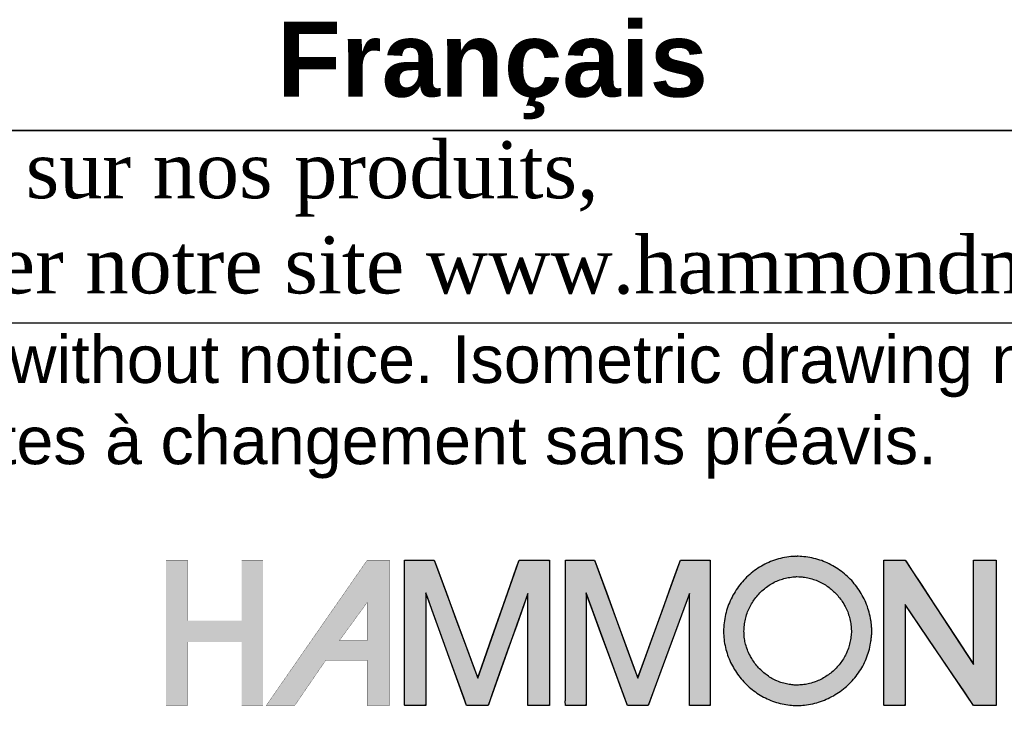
# Model space of a CAD drawing. Header units: inches. Extents: x 0 to 100, y 0 to 75.
# Tile 6 of 13: x 86 to 94, y 6 to 12. Entities that reach past the tile are written whole.
import ezdxf
from ezdxf import colors
from ezdxf.entities.mleader import LeaderData, LeaderLine
from ezdxf.math import Vec2, Vec3

# ---------------------------------------------------------------- set-up
doc = ezdxf.new("R2010")
doc.units = ezdxf.units.IN
doc.header["$MEASUREMENT"] = 0
doc.layers.add('Default', color=7, linetype='Continuous')

# ---------------------------------------------------------------- blocks, each defined once
blk = doc.blocks.new('_DOT')
at = {"color": 0}
blk.add_line((0, 0), (-1, 0), dxfattribs=at)
at = {"color": 0, "const_width": 0.333}
blk.add_lwpolyline([(-0.1665, 0, 1), (0.1665, 0, 1)], format="xyb", close=True, dxfattribs=at)
blk = doc.blocks.new('Block1')
at = {"layer": 'Default', "linetype": 'Continuous'}
h = blk.add_hatch(color=7, dxfattribs=at)
edge = h.paths.add_edge_path()
edge.add_spline(control_points=[(2.1778, 1.2201), (2.1771, 1.22), (2.1759, 1.22), (2.1733, 1.2198), (2.1719, 1.2197), (2.1665, 1.2191), (2.1625, 1.2185), (2.1543, 1.2168), (2.1505, 1.2157), (2.1426, 1.2131), (2.139, 1.2116), (2.1316, 1.2081), (2.1281, 1.2062), (2.1212, 1.2019), (2.1179, 1.1996), (2.1115, 1.1946), (2.1085, 1.192), (2.1027, 1.1863), (2.1, 1.1834), (2.0948, 1.1772), (2.0924, 1.1739), (2.088, 1.1672), (2.0859, 1.1637), (2.0822, 1.1565), (2.0805, 1.1528), (2.0776, 1.1451), (2.0763, 1.1413), (2.0742, 1.1333), (2.0734, 1.1294), (2.0722, 1.1211), (2.0719, 1.117), (2.0716, 1.1086), (2.0718, 1.1046), (2.0724, 1.0965), (2.073, 1.0927), (2.0746, 1.0849), (2.0755, 1.0812), (2.0779, 1.0738), (2.0792, 1.0702), (2.0823, 1.0631), (2.0841, 1.0597), (2.0879, 1.053), (2.0899, 1.0498), (2.0944, 1.0435), (2.0968, 1.0405), (2.1018, 1.0348), (2.1045, 1.032), (2.1101, 1.0268), (2.113, 1.0244), (2.1192, 1.0198), (2.1223, 1.0177), (2.1289, 1.0137), (2.1322, 1.012), (2.1393, 1.0087), (2.1428, 1.0073), (2.1502, 1.0048), (2.1538, 1.0038), (2.1616, 1.0021), (2.1653, 1.0015), (2.1708, 1.0009), (2.1723, 1.0008), (2.1754, 1.0006), (2.1771, 1.0005), (2.1831, 1.0006), (2.1845, 1.0006), (2.1874, 1.0009), (2.189, 1.001), (2.1948, 1.0017), (2.1987, 1.0023), (2.2067, 1.0041), (2.2105, 1.0051), (2.2181, 1.0077), (2.2218, 1.0092), (2.229, 1.0126), (2.2325, 1.0144), (2.2393, 1.0185), (2.2425, 1.0207), (2.2488, 1.0255), (2.2518, 1.028), (2.2576, 1.0334), (2.2603, 1.0362), (2.2654, 1.0422), (2.2678, 1.0452), (2.2723, 1.0518), (2.2744, 1.0551), (2.2782, 1.0621), (2.2799, 1.0656), (2.2829, 1.073), (2.2842, 1.0767), (2.2864, 1.0845), (2.2873, 1.0884), (2.2883, 1.0945), (2.2886, 1.0964), (2.289, 1.1001), (2.2892, 1.1019), (2.2895, 1.1048), (2.2895, 1.1058), (2.2896, 1.1077), (2.2896, 1.1086), (2.2896, 1.1112), (2.2896, 1.1118), (2.2896, 1.1131), (2.2895, 1.1139), (2.2893, 1.1165), (2.2892, 1.1182), (2.2888, 1.1218), (2.2886, 1.1237), (2.2876, 1.1299), (2.2868, 1.1337), (2.2847, 1.1416), (2.2835, 1.1453), (2.2806, 1.1528), (2.2789, 1.1564), (2.2752, 1.1635), (2.2732, 1.1669), (2.2688, 1.1735), (2.2665, 1.1767), (2.2614, 1.1828), (2.2588, 1.1857), (2.2531, 1.1912), (2.2501, 1.1938), (2.2439, 1.1988), (2.2407, 1.201), (2.234, 1.2053), (2.2305, 1.2072), (2.2233, 1.2107), (2.2197, 1.2123), (2.2121, 1.215), (2.2084, 1.2161), (2.2004, 1.218), (2.1965, 1.2187), (2.1887, 1.2196), (2.1851, 1.2198), (2.1809, 1.2201), (2.1804, 1.2201), (2.18, 1.2201)], knot_values=[0, 0, 0, 0, 0.006253, 0.006253, 0.012505, 0.012505, 0.030829, 0.030829, 0.048882, 0.048882, 0.066764, 0.066764, 0.084548, 0.084548, 0.102286, 0.102286, 0.120012, 0.120012, 0.137747, 0.137747, 0.15551, 0.15551, 0.173315, 0.173315, 0.191184, 0.191184, 0.20915, 0.20915, 0.227262, 0.227262, 0.245593, 0.245593, 0.263702, 0.263702, 0.281026, 0.281026, 0.298163, 0.298163, 0.315172, 0.315172, 0.332097, 0.332097, 0.348969, 0.348969, 0.365805, 0.365805, 0.382621, 0.382621, 0.39943, 0.39943, 0.41625, 0.41625, 0.433104, 0.433104, 0.450033, 0.450033, 0.467091, 0.467091, 0.484355, 0.484355, 0.491212, 0.491212, 0.49807, 0.49807, 0.505746, 0.505746, 0.513421, 0.513421, 0.531337, 0.531337, 0.549023, 0.549023, 0.566548, 0.566548, 0.583962, 0.583962, 0.601305, 0.601305, 0.618607, 0.618607, 0.635893, 0.635893, 0.65319, 0.65319, 0.67053, 0.67053, 0.687954, 0.687954, 0.705517, 0.705517, 0.72329, 0.72329, 0.732328, 0.732328, 0.741367, 0.741367, 0.744906, 0.744906, 0.748446, 0.748446, 0.750825, 0.750825, 0.753204, 0.753204, 0.762224, 0.762224, 0.771244, 0.771244, 0.789037, 0.789037, 0.806664, 0.806664, 0.824184, 0.824184, 0.841639, 0.841639, 0.859056, 0.859056, 0.876456, 0.876456, 0.893855, 0.893855, 0.91127, 0.91127, 0.928728, 0.928728, 0.946265, 0.946265, 0.963936, 0.963936, 0.981815, 0.981815, 0.998218, 0.998218, 1, 1, 1, 1], degree=3, periodic=0)
edge.add_line((2.18, 1.2201), (2.1778, 1.2201))
edge = h.paths.add_edge_path()
edge.add_spline(control_points=[(2.1787, 1.1901), (2.1777, 1.19), (2.175, 1.1899), (2.171, 1.1894), (2.1669, 1.1888), (2.1623, 1.1879), (2.1584, 1.1868), (2.154, 1.1853), (2.1502, 1.1838), (2.146, 1.1818), (2.1424, 1.1798), (2.1384, 1.1773), (2.1351, 1.175), (2.1313, 1.172), (2.1283, 1.1694), (2.1248, 1.166), (2.1221, 1.163), (2.1189, 1.1593), (2.1165, 1.156), (2.1138, 1.152), (2.1118, 1.1485), (2.1096, 1.1442), (2.1079, 1.1404), (2.1061, 1.1359), (2.1049, 1.132), (2.1036, 1.1274), (2.1028, 1.1233), (2.1021, 1.1185), (2.1018, 1.1144), (2.1016, 1.1096), (2.1018, 1.1055), (2.1021, 1.1008), (2.1027, 1.0969), (2.1036, 1.0925), (2.1046, 1.0887), (2.106, 1.0844), (2.1073, 1.0808), (2.1091, 1.0766), (2.1109, 1.0731), (2.1131, 1.0692), (2.1152, 1.0659), (2.1179, 1.0622), (2.1203, 1.0592), (2.1233, 1.0557), (2.126, 1.053), (2.1294, 1.0499), (2.1323, 1.0474), (2.1359, 1.0447), (2.1391, 1.0426), (2.143, 1.0402), (2.1464, 1.0384), (2.1504, 1.0366), (2.154, 1.0351), (2.1582, 1.0337), (2.1619, 1.0327), (2.1662, 1.0318), (2.1701, 1.0312), (2.174, 1.0307), (2.177, 1.0306), (2.1801, 1.0304), (2.182, 1.0306), (2.1855, 1.0308), (2.1899, 1.0313), (2.1939, 1.0319), (2.1985, 1.033), (2.2024, 1.034), (2.2069, 1.0356), (2.2106, 1.037), (2.2149, 1.039), (2.2184, 1.0409), (2.2224, 1.0433), (2.2257, 1.0456), (2.2295, 1.0484), (2.2325, 1.0509), (2.2359, 1.0542), (2.2386, 1.057), (2.2417, 1.0606), (2.2441, 1.0637), (2.2468, 1.0675), (2.2489, 1.0709), (2.2511, 1.0749), (2.2528, 1.0785), (2.2545, 1.0828), (2.2559, 1.0866), (2.2571, 1.0911), (2.258, 1.095), (2.2588, 1.0997), (2.2592, 1.1038), (2.2595, 1.1071), (2.2596, 1.1086), (2.2596, 1.1102), (2.2596, 1.1109), (2.2596, 1.1119), (2.2593, 1.1149), (2.259, 1.119), (2.2583, 1.1237), (2.2574, 1.1276), (2.2562, 1.1322), (2.255, 1.136), (2.2533, 1.1404), (2.2516, 1.144), (2.2494, 1.1482), (2.2474, 1.1516), (2.2448, 1.1556), (2.2424, 1.1588), (2.2393, 1.1625), (2.2367, 1.1654), (2.2333, 1.1687), (2.2303, 1.1713), (2.2266, 1.1743), (2.2233, 1.1766), (2.2193, 1.1791), (2.2159, 1.181), (2.2117, 1.1831), (2.208, 1.1847), (2.2036, 1.1862), (2.1997, 1.1874), (2.1952, 1.1884), (2.1912, 1.1892), (2.1868, 1.1897), (2.1832, 1.1899), (2.1796, 1.1901), (2.1791, 1.1901), (2.1788, 1.1901), (2.1787, 1.1901)], knot_values=[0, 0, 0, 0, 0.012505, 0.012505, 0.030829, 0.030829, 0.048882, 0.048882, 0.066764, 0.066764, 0.084548, 0.084548, 0.102286, 0.102286, 0.120012, 0.120012, 0.137747, 0.137747, 0.15551, 0.15551, 0.173315, 0.173315, 0.191184, 0.191184, 0.20915, 0.20915, 0.227262, 0.227262, 0.245593, 0.245593, 0.263702, 0.263702, 0.281026, 0.281026, 0.298163, 0.298163, 0.315172, 0.315172, 0.332097, 0.332097, 0.348969, 0.348969, 0.365805, 0.365805, 0.382621, 0.382621, 0.39943, 0.39943, 0.41625, 0.41625, 0.433104, 0.433104, 0.450033, 0.450033, 0.467091, 0.467091, 0.484355, 0.484355, 0.49807, 0.49807, 0.49807, 0.513421, 0.513421, 0.531337, 0.531337, 0.549023, 0.549023, 0.566548, 0.566548, 0.583962, 0.583962, 0.601305, 0.601305, 0.618607, 0.618607, 0.635893, 0.635893, 0.65319, 0.65319, 0.67053, 0.67053, 0.687954, 0.687954, 0.705517, 0.705517, 0.72329, 0.72329, 0.741367, 0.741367, 0.748446, 0.748446, 0.748446, 0.753204, 0.753204, 0.771244, 0.771244, 0.789037, 0.789037, 0.806664, 0.806664, 0.824184, 0.824184, 0.841639, 0.841639, 0.859056, 0.859056, 0.876456, 0.876456, 0.893855, 0.893855, 0.91127, 0.91127, 0.928728, 0.928728, 0.946265, 0.946265, 0.963936, 0.963936, 0.981815, 0.981815, 0.998218, 0.998218, 0.998218, 1, 1, 1, 1], degree=3, periodic=0)
for points in [[(1.3629, 1.2145), (1.3629, 1.1253), (1.2832, 1.1253), (1.2832, 1.2145), (1.2517, 1.2145), (1.2517, 1.0005), (1.2832, 1.0005), (1.2832, 1.0939), (1.3629, 1.0939), (1.3629, 1.0939), (1.3629, 1.0005), (1.3943, 1.0005), (1.3943, 1.2145)], [(1.6025, 1.2145), (1.6025, 1.1948), (1.6025, 1.175), (1.6025, 1.1553), (1.6025, 1.1356), (1.6025, 1.1159), (1.6025, 1.0962), (1.6025, 1.0794), (1.6025, 1.0686), (1.6025, 1.0579), (1.6025, 1.0471), (1.6025, 1.0363), (1.6025, 1.0255), (1.6025, 1.0147), (1.6025, 1.0106), (1.6025, 1.0091), (1.6024, 1.007), (1.6024, 1.0047), (1.6024, 1.0026), (1.6026, 1.0011), (1.6029, 1.0005), (1.6075, 1.0005), (1.6122, 1.0005), (1.6169, 1.0005), (1.6215, 1.0005), (1.6262, 1.0005), (1.6309, 1.0005), (1.634, 1.0017), (1.634, 1.0178), (1.634, 1.0472), (1.634, 1.0834), (1.634, 1.1196), (1.634, 1.149), (1.634, 1.165), (1.6357, 1.1616), (1.6433, 1.1403), (1.655, 1.1079), (1.6683, 1.071), (1.6808, 1.0363), (1.6901, 1.0106), (1.6937, 1.0005), (1.6957, 1.0005), (1.7005, 1.0005), (1.7071, 1.0005), (1.7141, 1.0005), (1.7203, 1.0005), (1.7243, 1.0005), (1.7257, 1.0017), (1.7313, 1.0177), (1.7418, 1.0469), (1.7546, 1.0829), (1.7674, 1.1188), (1.7779, 1.1481), (1.7835, 1.164), (1.784, 1.1606), (1.784, 1.1395), (1.784, 1.1072), (1.784, 1.0706), (1.784, 1.0361), (1.784, 1.0105), (1.784, 1.0005), (1.7859, 1.0005), (1.7908, 1.0005), (1.7974, 1.0005), (1.8044, 1.0005), (1.8105, 1.0005), (1.8146, 1.0005), (1.8154, 1.0021), (1.8154, 1.0228), (1.8154, 1.0608), (1.8154, 1.1075), (1.8154, 1.1542), (1.8154, 1.1922), (1.8154, 1.2129), (1.8142, 1.2145), (1.8085, 1.2145), (1.7997, 1.2145), (1.7898, 1.2145), (1.7805, 1.2145), (1.7735, 1.2145), (1.7708, 1.2145), (1.7671, 1.2039), (1.7577, 1.177), (1.745, 1.1407), (1.7314, 1.102), (1.7195, 1.068), (1.7117, 1.0458), (1.7096, 1.0422), (1.7034, 1.0589), (1.692, 1.0898), (1.678, 1.1277), (1.6641, 1.1656), (1.6527, 1.1964), (1.6465, 1.2132), (1.6448, 1.2145), (1.6392, 1.2145), (1.6307, 1.2145), (1.621, 1.2145), (1.6119, 1.2145), (1.6052, 1.2145)], [(1.839, 1.2145), (1.839, 1.1948), (1.839, 1.175), (1.839, 1.1553), (1.839, 1.1356), (1.839, 1.1159), (1.839, 1.0962), (1.839, 1.0794), (1.839, 1.0686), (1.839, 1.0579), (1.839, 1.0471), (1.839, 1.0363), (1.839, 1.0255), (1.839, 1.0147), (1.839, 1.0106), (1.839, 1.009), (1.8389, 1.007), (1.8389, 1.0047), (1.839, 1.0026), (1.8391, 1.0011), (1.8394, 1.0005), (1.8439, 1.0005), (1.8484, 1.0005), (1.8529, 1.0005), (1.8574, 1.0005), (1.8619, 1.0005), (1.8664, 1.0005), (1.8694, 1.0017), (1.8694, 1.0178), (1.8694, 1.0472), (1.8694, 1.0834), (1.8694, 1.1196), (1.8694, 1.149), (1.8694, 1.165), (1.8711, 1.1616), (1.8789, 1.1403), (1.8908, 1.1079), (1.9044, 1.071), (1.9171, 1.0363), (1.9266, 1.0106), (1.9303, 1.0005), (1.9321, 1.0005), (1.9368, 1.0005), (1.9432, 1.0005), (1.95, 1.0005), (1.9559, 1.0005), (1.9598, 1.0005), (1.9611, 1.0017), (1.967, 1.0177), (1.9778, 1.0469), (1.9911, 1.0829), (2.0044, 1.1188), (2.0152, 1.1481), (2.0211, 1.164), (2.0215, 1.1606), (2.0215, 1.1395), (2.0215, 1.1072), (2.0215, 1.0706), (2.0215, 1.0361), (2.0215, 1.0105), (2.0215, 1.0005), (2.0234, 1.0005), (2.0281, 1.0005), (2.0345, 1.0005), (2.0412, 1.0005), (2.0472, 1.0005), (2.0511, 1.0005), (2.0519, 1.0021), (2.0519, 1.0228), (2.0519, 1.0608), (2.0519, 1.1075), (2.0519, 1.1542), (2.0519, 1.1922), (2.0519, 1.2129), (2.0507, 1.2145), (2.0451, 1.2145), (2.0366, 1.2145), (2.0269, 1.2145), (2.0178, 1.2145), (2.011, 1.2145), (2.0084, 1.2145), (2.0046, 1.2039), (1.9948, 1.177), (1.9816, 1.1407), (1.9676, 1.102), (1.9553, 1.068), (1.9472, 1.0458), (1.945, 1.0422), (1.9389, 1.0589), (1.9276, 1.0898), (1.9137, 1.1277), (1.8999, 1.1656), (1.8886, 1.1964), (1.8825, 1.2132), (1.8808, 1.2145), (1.8753, 1.2145), (1.8669, 1.2145), (1.8573, 1.2145), (1.8483, 1.2145), (1.8416, 1.2145)], [(2.3073, 1.2145), (2.3073, 1.1987), (2.3073, 1.1829), (2.3073, 1.1672), (2.3073, 1.1514), (2.3073, 1.1356), (2.3073, 1.1198), (2.3073, 1.1041), (2.3073, 1.0883), (2.3073, 1.0773), (2.3073, 1.0686), (2.3073, 1.06), (2.3073, 1.0514), (2.3073, 1.0428), (2.3073, 1.0341), (2.3073, 1.0255), (2.3073, 1.0169), (2.3073, 1.011), (2.3073, 1.0101), (2.3072, 1.0087), (2.3072, 1.007), (2.3072, 1.0052), (2.3072, 1.0034), (2.3073, 1.0019), (2.3074, 1.0009), (2.3077, 1.0005), (2.3114, 1.0005), (2.3151, 1.0005), (2.3188, 1.0005), (2.3226, 1.0005), (2.3263, 1.0005), (2.33, 1.0005), (2.3338, 1.0005), (2.3375, 1.0005), (2.3388, 1.0032), (2.3388, 1.016), (2.3388, 1.0364), (2.3388, 1.0614), (2.3388, 1.088), (2.3388, 1.1131), (2.3388, 1.1335), (2.3388, 1.1462), (2.3392, 1.1482), (2.3457, 1.1388), (2.358, 1.1205), (2.3742, 1.0967), (2.3921, 1.0703), (2.4097, 1.0444), (2.4248, 1.0221), (2.4354, 1.0064), (2.4394, 1.0005), (2.4407, 1.0005), (2.4442, 1.0005), (2.4492, 1.0005), (2.455, 1.0005), (2.4609, 1.0005), (2.4662, 1.0005), (2.4702, 1.0005), (2.4723, 1.0005), (2.4725, 1.0044), (2.4725, 1.0228), (2.4725, 1.0522), (2.4725, 1.0883), (2.4725, 1.1267), (2.4725, 1.1628), (2.4725, 1.1922), (2.4725, 1.2106), (2.4723, 1.2145), (2.4702, 1.2145), (2.4662, 1.2145), (2.4609, 1.2145), (2.455, 1.2145), (2.4492, 1.2145), (2.4442, 1.2145), (2.4407, 1.2145), (2.4394, 1.2145), (2.4394, 1.2084), (2.4394, 1.1922), (2.4394, 1.1691), (2.4394, 1.1423), (2.4394, 1.1149), (2.4394, 1.0902), (2.4394, 1.0714), (2.4394, 1.0616), (2.4376, 1.0636), (2.4289, 1.0768), (2.4151, 1.098), (2.3981, 1.1239), (2.3801, 1.1514), (2.3631, 1.1774), (2.3492, 1.1985), (2.3406, 1.2117), (2.3386, 1.2145), (2.3366, 1.2145), (2.3327, 1.2145), (2.3277, 1.2145), (2.3221, 1.2145), (2.3166, 1.2145), (2.3119, 1.2145), (2.3085, 1.2145)]]:
    blk.add_hatch(color=7, dxfattribs=at).paths.add_polyline_path(points)
h = blk.add_hatch(color=7, dxfattribs=at)
h.paths.add_polyline_path([(1.5475, 1.2145), (1.5467, 1.2133), (1.399, 1.0005), (1.441, 1.0005), (1.4866, 1.0671), (1.5475, 1.0671), (1.5475, 1.0005), (1.5805, 1.0005), (1.5805, 1.2145)])
h.paths.add_polyline_path([(1.5475, 1.096), (1.5475, 1.1521), (1.5066, 1.096)])
at = {"layer": 'Default', "color": 7, "linetype": 'Continuous'}
blk.add_line((2.1778, 1.2201), (2.18, 1.2201), dxfattribs=at)
at = {"layer": 'Default', "color": 7, "linetype": 'Continuous', "const_width": 0.00035}
for points in [[(1.3629, 1.2145), (1.3629, 1.1253), (1.2832, 1.1253), (1.2832, 1.2145), (1.2517, 1.2145), (1.2517, 1.0005), (1.2832, 1.0005), (1.2832, 1.0939), (1.3629, 1.0939), (1.3629, 1.0939), (1.3629, 1.0005), (1.3943, 1.0005), (1.3943, 1.2145), (1.3629, 1.2145)], [(1.5475, 1.2145), (1.5467, 1.2133), (1.399, 1.0005), (1.441, 1.0005), (1.4866, 1.0671), (1.5475, 1.0671), (1.5475, 1.0005), (1.5805, 1.0005), (1.5805, 1.2145), (1.5475, 1.2145)], [(1.5475, 1.096), (1.5066, 1.096), (1.5475, 1.1521), (1.5475, 1.096)]]:
    blk.add_lwpolyline(points, close=True, dxfattribs=at)
at = {"layer": 'Default', "color": 7, "linetype": 'Continuous'}
for points in [[(1.6025, 1.2145), (1.6052, 1.2145), (1.6119, 1.2145), (1.621, 1.2145), (1.6307, 1.2145), (1.6392, 1.2145), (1.6448, 1.2145), (1.6465, 1.2132), (1.6527, 1.1964), (1.6641, 1.1656), (1.678, 1.1277), (1.692, 1.0898), (1.7034, 1.0589), (1.7096, 1.0422), (1.7117, 1.0458), (1.7195, 1.068), (1.7314, 1.102), (1.745, 1.1407), (1.7577, 1.177), (1.7671, 1.2039), (1.7708, 1.2145), (1.7735, 1.2145), (1.7805, 1.2145), (1.7898, 1.2145), (1.7997, 1.2145), (1.8085, 1.2145), (1.8142, 1.2145), (1.8154, 1.2129), (1.8154, 1.1922), (1.8154, 1.1542), (1.8154, 1.1075), (1.8154, 1.0608), (1.8154, 1.0228), (1.8154, 1.0021), (1.8146, 1.0005), (1.8105, 1.0005), (1.8044, 1.0005), (1.7974, 1.0005), (1.7908, 1.0005), (1.7859, 1.0005), (1.784, 1.0005), (1.784, 1.0105), (1.784, 1.0361), (1.784, 1.0706), (1.784, 1.1072), (1.784, 1.1395), (1.784, 1.1606), (1.7835, 1.164), (1.7779, 1.1481), (1.7674, 1.1188), (1.7546, 1.0829), (1.7418, 1.0469), (1.7313, 1.0177), (1.7257, 1.0017), (1.7243, 1.0005), (1.7203, 1.0005), (1.7141, 1.0005), (1.7071, 1.0005), (1.7005, 1.0005), (1.6957, 1.0005), (1.6937, 1.0005), (1.6901, 1.0106), (1.6808, 1.0363), (1.6683, 1.071), (1.655, 1.1079), (1.6433, 1.1403), (1.6357, 1.1616), (1.634, 1.165), (1.634, 1.149), (1.634, 1.1196), (1.634, 1.0834), (1.634, 1.0472), (1.634, 1.0178), (1.634, 1.0017), (1.6309, 1.0005), (1.6262, 1.0005), (1.6215, 1.0005), (1.6169, 1.0005), (1.6122, 1.0005), (1.6075, 1.0005), (1.6029, 1.0005), (1.6026, 1.0011), (1.6024, 1.0026), (1.6024, 1.0047), (1.6024, 1.007), (1.6025, 1.0091), (1.6025, 1.0106), (1.6025, 1.0147), (1.6025, 1.0255), (1.6025, 1.0363), (1.6025, 1.0471), (1.6025, 1.0579), (1.6025, 1.0686), (1.6025, 1.0794), (1.6025, 1.0962), (1.6025, 1.1159), (1.6025, 1.1356), (1.6025, 1.1553), (1.6025, 1.175), (1.6025, 1.1948), (1.6025, 1.2145)], [(1.839, 1.2145), (1.8416, 1.2145), (1.8483, 1.2145), (1.8573, 1.2145), (1.8669, 1.2145), (1.8753, 1.2145), (1.8808, 1.2145), (1.8825, 1.2132), (1.8886, 1.1964), (1.8999, 1.1656), (1.9137, 1.1277), (1.9276, 1.0898), (1.9389, 1.0589), (1.945, 1.0422), (1.9472, 1.0458), (1.9553, 1.068), (1.9676, 1.102), (1.9816, 1.1407), (1.9948, 1.177), (2.0046, 1.2039), (2.0084, 1.2145), (2.011, 1.2145), (2.0178, 1.2145), (2.0269, 1.2145), (2.0366, 1.2145), (2.0451, 1.2145), (2.0507, 1.2145), (2.0519, 1.2129), (2.0519, 1.1922), (2.0519, 1.1542), (2.0519, 1.1075), (2.0519, 1.0608), (2.0519, 1.0228), (2.0519, 1.0021), (2.0511, 1.0005), (2.0472, 1.0005), (2.0412, 1.0005), (2.0345, 1.0005), (2.0281, 1.0005), (2.0234, 1.0005), (2.0215, 1.0005), (2.0215, 1.0105), (2.0215, 1.0361), (2.0215, 1.0706), (2.0215, 1.1072), (2.0215, 1.1395), (2.0215, 1.1606), (2.0211, 1.164), (2.0152, 1.1481), (2.0044, 1.1188), (1.9911, 1.0829), (1.9778, 1.0469), (1.967, 1.0177), (1.9611, 1.0017), (1.9598, 1.0005), (1.9559, 1.0005), (1.95, 1.0005), (1.9432, 1.0005), (1.9368, 1.0005), (1.9321, 1.0005), (1.9303, 1.0005), (1.9266, 1.0106), (1.9171, 1.0363), (1.9044, 1.071), (1.8908, 1.1079), (1.8789, 1.1403), (1.8711, 1.1616), (1.8694, 1.165), (1.8694, 1.149), (1.8694, 1.1196), (1.8694, 1.0834), (1.8694, 1.0472), (1.8694, 1.0178), (1.8694, 1.0017), (1.8664, 1.0005), (1.8619, 1.0005), (1.8574, 1.0005), (1.8529, 1.0005), (1.8484, 1.0005), (1.8439, 1.0005), (1.8394, 1.0005), (1.8391, 1.0011), (1.839, 1.0026), (1.8389, 1.0047), (1.8389, 1.007), (1.839, 1.009), (1.839, 1.0106), (1.839, 1.0147), (1.839, 1.0255), (1.839, 1.0363), (1.839, 1.0471), (1.839, 1.0579), (1.839, 1.0686), (1.839, 1.0794), (1.839, 1.0962), (1.839, 1.1159), (1.839, 1.1356), (1.839, 1.1553), (1.839, 1.175), (1.839, 1.1948), (1.839, 1.2145)], [(2.3073, 1.2145), (2.3085, 1.2145), (2.3119, 1.2145), (2.3166, 1.2145), (2.3221, 1.2145), (2.3277, 1.2145), (2.3327, 1.2145), (2.3366, 1.2145), (2.3386, 1.2145), (2.3406, 1.2117), (2.3492, 1.1985), (2.3631, 1.1774), (2.3801, 1.1514), (2.3981, 1.1239), (2.4151, 1.098), (2.4289, 1.0768), (2.4376, 1.0636), (2.4394, 1.0616), (2.4394, 1.0714), (2.4394, 1.0902), (2.4394, 1.1149), (2.4394, 1.1423), (2.4394, 1.1691), (2.4394, 1.1922), (2.4394, 1.2084), (2.4394, 1.2145), (2.4407, 1.2145), (2.4442, 1.2145), (2.4492, 1.2145), (2.455, 1.2145), (2.4609, 1.2145), (2.4662, 1.2145), (2.4702, 1.2145), (2.4723, 1.2145), (2.4725, 1.2106), (2.4725, 1.1922), (2.4725, 1.1628), (2.4725, 1.1267), (2.4725, 1.0883), (2.4725, 1.0522), (2.4725, 1.0228), (2.4725, 1.0044), (2.4723, 1.0005), (2.4702, 1.0005), (2.4662, 1.0005), (2.4609, 1.0005), (2.455, 1.0005), (2.4492, 1.0005), (2.4442, 1.0005), (2.4407, 1.0005), (2.4394, 1.0005), (2.4354, 1.0064), (2.4248, 1.0221), (2.4097, 1.0444), (2.3921, 1.0703), (2.3742, 1.0967), (2.358, 1.1205), (2.3457, 1.1388), (2.3392, 1.1482), (2.3388, 1.1462), (2.3388, 1.1335), (2.3388, 1.1131), (2.3388, 1.088), (2.3388, 1.0614), (2.3388, 1.0364), (2.3388, 1.016), (2.3388, 1.0032), (2.3375, 1.0005), (2.3338, 1.0005), (2.33, 1.0005), (2.3263, 1.0005), (2.3226, 1.0005), (2.3188, 1.0005), (2.3151, 1.0005), (2.3114, 1.0005), (2.3077, 1.0005), (2.3074, 1.0009), (2.3073, 1.0019), (2.3072, 1.0034), (2.3072, 1.0052), (2.3072, 1.007), (2.3072, 1.0087), (2.3073, 1.0101), (2.3073, 1.011), (2.3073, 1.0169), (2.3073, 1.0255), (2.3073, 1.0341), (2.3073, 1.0428), (2.3073, 1.0514), (2.3073, 1.06), (2.3073, 1.0686), (2.3073, 1.0773), (2.3073, 1.0883), (2.3073, 1.1041), (2.3073, 1.1198), (2.3073, 1.1356), (2.3073, 1.1514), (2.3073, 1.1672), (2.3073, 1.1829), (2.3073, 1.1987), (2.3073, 1.2145)]]:
    blk.add_lwpolyline(points, close=True, dxfattribs=at)
for points, knots in [([(2.1778, 1.2201), (2.1771, 1.22), (2.1759, 1.22), (2.1733, 1.2198), (2.1719, 1.2197), (2.1665, 1.2191), (2.1625, 1.2185), (2.1543, 1.2168), (2.1505, 1.2157), (2.1426, 1.2131), (2.139, 1.2116), (2.1316, 1.2081), (2.1281, 1.2062), (2.1212, 1.2019), (2.1179, 1.1996), (2.1115, 1.1946), (2.1085, 1.192), (2.1027, 1.1863), (2.1, 1.1834), (2.0948, 1.1772), (2.0924, 1.1739), (2.088, 1.1672), (2.0859, 1.1637), (2.0822, 1.1565), (2.0805, 1.1528), (2.0776, 1.1451), (2.0763, 1.1413), (2.0742, 1.1333), (2.0734, 1.1294), (2.0722, 1.1211), (2.0719, 1.117), (2.0716, 1.1086), (2.0718, 1.1046), (2.0724, 1.0965), (2.073, 1.0927), (2.0746, 1.0849), (2.0755, 1.0812), (2.0779, 1.0738), (2.0792, 1.0702), (2.0823, 1.0631), (2.0841, 1.0597), (2.0879, 1.053), (2.0899, 1.0498), (2.0944, 1.0435), (2.0968, 1.0405), (2.1018, 1.0348), (2.1045, 1.032), (2.1101, 1.0268), (2.113, 1.0244), (2.1192, 1.0198), (2.1223, 1.0177), (2.1289, 1.0137), (2.1322, 1.012), (2.1393, 1.0087), (2.1428, 1.0073), (2.1502, 1.0048), (2.1538, 1.0038), (2.1616, 1.0021), (2.1653, 1.0015), (2.1708, 1.0009), (2.1723, 1.0008), (2.1754, 1.0006), (2.1771, 1.0005), (2.1831, 1.0006), (2.1845, 1.0006), (2.1874, 1.0009), (2.189, 1.001), (2.1948, 1.0017), (2.1987, 1.0023), (2.2067, 1.0041), (2.2105, 1.0051), (2.2181, 1.0077), (2.2218, 1.0092), (2.229, 1.0126), (2.2325, 1.0144), (2.2393, 1.0185), (2.2425, 1.0207), (2.2488, 1.0255), (2.2518, 1.028), (2.2576, 1.0334), (2.2603, 1.0362), (2.2654, 1.0422), (2.2678, 1.0452), (2.2723, 1.0518), (2.2744, 1.0551), (2.2782, 1.0621), (2.2799, 1.0656), (2.2829, 1.073), (2.2842, 1.0767), (2.2864, 1.0845), (2.2873, 1.0884), (2.2883, 1.0945), (2.2886, 1.0964), (2.289, 1.1001), (2.2892, 1.1019), (2.2895, 1.1048), (2.2895, 1.1058), (2.2896, 1.1077), (2.2896, 1.1086), (2.2896, 1.1112), (2.2896, 1.1118), (2.2896, 1.1131), (2.2895, 1.1139), (2.2893, 1.1165), (2.2892, 1.1182), (2.2888, 1.1218), (2.2886, 1.1237), (2.2876, 1.1299), (2.2868, 1.1337), (2.2847, 1.1416), (2.2835, 1.1453), (2.2806, 1.1528), (2.2789, 1.1564), (2.2752, 1.1635), (2.2732, 1.1669), (2.2688, 1.1735), (2.2665, 1.1767), (2.2614, 1.1828), (2.2588, 1.1857), (2.2531, 1.1912), (2.2501, 1.1938), (2.2439, 1.1988), (2.2407, 1.201), (2.234, 1.2053), (2.2305, 1.2072), (2.2233, 1.2107), (2.2197, 1.2123), (2.2121, 1.215), (2.2084, 1.2161), (2.2004, 1.218), (2.1965, 1.2187), (2.1887, 1.2196), (2.1851, 1.2198), (2.1809, 1.2201), (2.1804, 1.2201), (2.18, 1.2201)], [0, 0, 0, 0, 0.006253, 0.006253, 0.012505, 0.012505, 0.030829, 0.030829, 0.048882, 0.048882, 0.066764, 0.066764, 0.084548, 0.084548, 0.102286, 0.102286, 0.120012, 0.120012, 0.137747, 0.137747, 0.15551, 0.15551, 0.173315, 0.173315, 0.191184, 0.191184, 0.20915, 0.20915, 0.227262, 0.227262, 0.245593, 0.245593, 0.263702, 0.263702, 0.281026, 0.281026, 0.298163, 0.298163, 0.315172, 0.315172, 0.332097, 0.332097, 0.348969, 0.348969, 0.365805, 0.365805, 0.382621, 0.382621, 0.39943, 0.39943, 0.41625, 0.41625, 0.433104, 0.433104, 0.450033, 0.450033, 0.467091, 0.467091, 0.484355, 0.484355, 0.491212, 0.491212, 0.49807, 0.49807, 0.505746, 0.505746, 0.513421, 0.513421, 0.531337, 0.531337, 0.549023, 0.549023, 0.566548, 0.566548, 0.583962, 0.583962, 0.601305, 0.601305, 0.618607, 0.618607, 0.635893, 0.635893, 0.65319, 0.65319, 0.67053, 0.67053, 0.687954, 0.687954, 0.705517, 0.705517, 0.72329, 0.72329, 0.732328, 0.732328, 0.741367, 0.741367, 0.744906, 0.744906, 0.748446, 0.748446, 0.750825, 0.750825, 0.753204, 0.753204, 0.762224, 0.762224, 0.771244, 0.771244, 0.789037, 0.789037, 0.806664, 0.806664, 0.824184, 0.824184, 0.841639, 0.841639, 0.859056, 0.859056, 0.876456, 0.876456, 0.893855, 0.893855, 0.91127, 0.91127, 0.928728, 0.928728, 0.946265, 0.946265, 0.963936, 0.963936, 0.981815, 0.981815, 0.998218, 0.998218, 1, 1, 1, 1]), ([(1.634, 1.0005), (1.6236, 1.0005), (1.6132, 1.0005), (1.6029, 1.0005), (1.6021, 1.0005), (1.6025, 1.0101), (1.6025, 1.0111), (1.6025, 1.0351), (1.6025, 1.0591), (1.6025, 1.083), (1.6025, 1.1268), (1.6025, 1.1707), (1.6025, 1.2145)], [0, 0, 0, 0, 0.25, 0.25, 0.25, 0.5, 0.5, 0.5, 0.75, 0.75, 0.75, 1, 1, 1, 1]), ([(1.8694, 1.0005), (1.8594, 1.0005), (1.8494, 1.0005), (1.8394, 1.0005), (1.8386, 1.0005), (1.839, 1.0101), (1.839, 1.0111), (1.839, 1.0351), (1.839, 1.0591), (1.839, 1.083), (1.839, 1.1268), (1.839, 1.1707), (1.839, 1.2145)], [0, 0, 0, 0, 0.25, 0.25, 0.25, 0.5, 0.5, 0.5, 0.75, 0.75, 0.75, 1, 1, 1, 1]), ([(2.3388, 1.0005), (2.3284, 1.0005), (2.318, 1.0005), (2.3077, 1.0005), (2.3069, 1.0005), (2.3073, 1.0101), (2.3073, 1.0111), (2.3073, 1.0351), (2.3073, 1.0591), (2.3073, 1.083), (2.3073, 1.1268), (2.3073, 1.1707), (2.3073, 1.2145)], [0, 0, 0, 0, 0.25, 0.25, 0.25, 0.5, 0.5, 0.5, 0.75, 0.75, 0.75, 1, 1, 1, 1]), ([(2.1787, 1.1901), (2.1777, 1.19), (2.175, 1.1899), (2.171, 1.1894), (2.1669, 1.1888), (2.1623, 1.1879), (2.1584, 1.1868), (2.154, 1.1853), (2.1502, 1.1838), (2.146, 1.1818), (2.1424, 1.1798), (2.1384, 1.1773), (2.1351, 1.175), (2.1313, 1.172), (2.1283, 1.1694), (2.1248, 1.166), (2.1221, 1.163), (2.1189, 1.1593), (2.1165, 1.156), (2.1138, 1.152), (2.1118, 1.1485), (2.1096, 1.1442), (2.1079, 1.1404), (2.1061, 1.1359), (2.1049, 1.132), (2.1036, 1.1274), (2.1028, 1.1233), (2.1021, 1.1185), (2.1018, 1.1144), (2.1016, 1.1096), (2.1018, 1.1055), (2.1021, 1.1008), (2.1027, 1.0969), (2.1036, 1.0925), (2.1046, 1.0887), (2.106, 1.0844), (2.1073, 1.0808), (2.1091, 1.0766), (2.1109, 1.0731), (2.1131, 1.0692), (2.1152, 1.0659), (2.1179, 1.0622), (2.1203, 1.0592), (2.1233, 1.0557), (2.126, 1.053), (2.1294, 1.0499), (2.1323, 1.0474), (2.1359, 1.0447), (2.1391, 1.0426), (2.143, 1.0402), (2.1464, 1.0384), (2.1504, 1.0366), (2.154, 1.0351), (2.1582, 1.0337), (2.1619, 1.0327), (2.1662, 1.0318), (2.1701, 1.0312), (2.174, 1.0307), (2.177, 1.0306), (2.1801, 1.0304), (2.182, 1.0306), (2.1855, 1.0308), (2.1899, 1.0313), (2.1939, 1.0319), (2.1985, 1.033), (2.2024, 1.034), (2.2069, 1.0356), (2.2106, 1.037), (2.2149, 1.039), (2.2184, 1.0409), (2.2224, 1.0433), (2.2257, 1.0456), (2.2295, 1.0484), (2.2325, 1.0509), (2.2359, 1.0542), (2.2386, 1.057), (2.2417, 1.0606), (2.2441, 1.0637), (2.2468, 1.0675), (2.2489, 1.0709), (2.2511, 1.0749), (2.2528, 1.0785), (2.2545, 1.0828), (2.2559, 1.0866), (2.2571, 1.0911), (2.258, 1.095), (2.2588, 1.0997), (2.2592, 1.1038), (2.2595, 1.1071), (2.2596, 1.1086), (2.2596, 1.1102), (2.2596, 1.1109), (2.2596, 1.1119), (2.2593, 1.1149), (2.259, 1.119), (2.2583, 1.1237), (2.2574, 1.1276), (2.2562, 1.1322), (2.255, 1.136), (2.2533, 1.1404), (2.2516, 1.144), (2.2494, 1.1482), (2.2474, 1.1516), (2.2448, 1.1556), (2.2424, 1.1588), (2.2393, 1.1625), (2.2367, 1.1654), (2.2333, 1.1687), (2.2303, 1.1713), (2.2266, 1.1743), (2.2233, 1.1766), (2.2193, 1.1791), (2.2159, 1.181), (2.2117, 1.1831), (2.208, 1.1847), (2.2036, 1.1862), (2.1997, 1.1874), (2.1952, 1.1884), (2.1912, 1.1892), (2.1868, 1.1897), (2.1832, 1.1899), (2.1796, 1.1901), (2.1791, 1.1901), (2.1788, 1.1901), (2.1787, 1.1901)], [0, 0, 0, 0, 0.012505, 0.012505, 0.030829, 0.030829, 0.048882, 0.048882, 0.066764, 0.066764, 0.084548, 0.084548, 0.102286, 0.102286, 0.120012, 0.120012, 0.137747, 0.137747, 0.15551, 0.15551, 0.173315, 0.173315, 0.191184, 0.191184, 0.20915, 0.20915, 0.227262, 0.227262, 0.245593, 0.245593, 0.263702, 0.263702, 0.281026, 0.281026, 0.298163, 0.298163, 0.315172, 0.315172, 0.332097, 0.332097, 0.348969, 0.348969, 0.365805, 0.365805, 0.382621, 0.382621, 0.39943, 0.39943, 0.41625, 0.41625, 0.433104, 0.433104, 0.450033, 0.450033, 0.467091, 0.467091, 0.484355, 0.484355, 0.49807, 0.49807, 0.49807, 0.513421, 0.513421, 0.531337, 0.531337, 0.549023, 0.549023, 0.566548, 0.566548, 0.583962, 0.583962, 0.601305, 0.601305, 0.618607, 0.618607, 0.635893, 0.635893, 0.65319, 0.65319, 0.67053, 0.67053, 0.687954, 0.687954, 0.705517, 0.705517, 0.72329, 0.72329, 0.741367, 0.741367, 0.748446, 0.748446, 0.748446, 0.753204, 0.753204, 0.771244, 0.771244, 0.789037, 0.789037, 0.806664, 0.806664, 0.824184, 0.824184, 0.841639, 0.841639, 0.859056, 0.859056, 0.876456, 0.876456, 0.893855, 0.893855, 0.91127, 0.91127, 0.928728, 0.928728, 0.946265, 0.946265, 0.963936, 0.963936, 0.981815, 0.981815, 0.998218, 0.998218, 0.998218, 1, 1, 1, 1])]:
    blk.add_open_spline(points, degree=3, knots=knots, dxfattribs=at)
for points in [[(1.6025, 1.2145), (1.6025, 1.2145), (1.646, 1.2145), (1.646, 1.2145)], [(1.646, 1.2145), (1.646, 1.2145), (1.71, 1.0409), (1.71, 1.0409)], [(1.71, 1.0409), (1.71, 1.0409), (1.7708, 1.2145), (1.7708, 1.2145)], [(1.7708, 1.2145), (1.7708, 1.2145), (1.8154, 1.2145), (1.8154, 1.2145)], [(1.8154, 1.2145), (1.8154, 1.2145), (1.8154, 1.0005), (1.8154, 1.0005)], [(1.839, 1.2145), (1.839, 1.2145), (1.882, 1.2145), (1.882, 1.2145)], [(1.882, 1.2145), (1.882, 1.2145), (1.9455, 1.0409), (1.9455, 1.0409)], [(1.9455, 1.0409), (1.9455, 1.0409), (2.0084, 1.2145), (2.0084, 1.2145)], [(2.0084, 1.2145), (2.0084, 1.2145), (2.0519, 1.2145), (2.0519, 1.2145)], [(2.0519, 1.2145), (2.0519, 1.2145), (2.0519, 1.0005), (2.0519, 1.0005)], [(2.3073, 1.2145), (2.3073, 1.2145), (2.3388, 1.2145), (2.3388, 1.2145)], [(2.3388, 1.2145), (2.3388, 1.2145), (2.4394, 1.0608), (2.4394, 1.0608)], [(2.4394, 1.0608), (2.4394, 1.0608), (2.4394, 1.2145), (2.4394, 1.2145)], [(2.4394, 1.2145), (2.4394, 1.2145), (2.4725, 1.2145), (2.4725, 1.2145)], [(2.4725, 1.2145), (2.4725, 1.2145), (2.4725, 1.0005), (2.4725, 1.0005)], [(1.6937, 1.0005), (1.6937, 1.0005), (1.634, 1.1662), (1.634, 1.1662)], [(1.634, 1.1662), (1.634, 1.1662), (1.634, 1.0005), (1.634, 1.0005)], [(1.784, 1.1652), (1.784, 1.1652), (1.7252, 1.0005), (1.7252, 1.0005)], [(1.784, 1.0005), (1.784, 1.0005), (1.784, 1.1652), (1.784, 1.1652)], [(1.9303, 1.0005), (1.9303, 1.0005), (1.8694, 1.1662), (1.8694, 1.1662)], [(1.8694, 1.1662), (1.8694, 1.1662), (1.8694, 1.0005), (1.8694, 1.0005)], [(2.0215, 1.1652), (2.0215, 1.1652), (1.9607, 1.0005), (1.9607, 1.0005)], [(2.0215, 1.0005), (2.0215, 1.0005), (2.0215, 1.1652), (2.0215, 1.1652)], [(2.4394, 1.0005), (2.4394, 1.0005), (2.3388, 1.1489), (2.3388, 1.1489)], [(2.3388, 1.1489), (2.3388, 1.1489), (2.3388, 1.0005), (2.3388, 1.0005)], [(1.7252, 1.0005), (1.7252, 1.0005), (1.6937, 1.0005), (1.6937, 1.0005)], [(1.8154, 1.0005), (1.8154, 1.0005), (1.784, 1.0005), (1.784, 1.0005)], [(1.9607, 1.0005), (1.9607, 1.0005), (1.9303, 1.0005), (1.9303, 1.0005)], [(2.0519, 1.0005), (2.0519, 1.0005), (2.0215, 1.0005), (2.0215, 1.0005)], [(2.4725, 1.0005), (2.4725, 1.0005), (2.4394, 1.0005), (2.4394, 1.0005)]]:
    blk.add_open_spline(points, degree=3, dxfattribs=at)
blk = doc.blocks.new('Block13')
at = {"layer": 'Default', "color": 7, "linetype": 'Continuous'}
blk.add_line((0, 1.6479), (3.5155, 1.6479), dxfattribs=at)
at = {"layer": 'Default', "color": 7}
blk.add_blockref('Block1', (0.0371, 0.0841), dxfattribs=at)
at = {"layer": 'Default', "char_height": 0.07, "attachment_point": 1}
for s, insert, width in [('{\\fArial|b0||i0||c0|p34;\\C7;\\H7.e-002;\\W1.;\\T1.;Data subject to change without notice. Isometric drawing not to scale.}', (0.0298, 1.6292), 3.486391), ('{\\fArial|b0||i0||c0|p34;\\C7;\\H7.e-002;\\W1.;\\T1.;Les données sont sujettes à changement sans préavis.}', (0.0359, 1.5097), 3.235631)]:
    blk.add_mtext(s, dxfattribs=dict(at, insert=insert, width=width))
blk = doc.blocks.new('Block11')
at = {"layer": 'Default', "color": 7}
blk.add_blockref('Block13', (0, 0), dxfattribs=at)
blk = doc.blocks.new('Block10')
at = {"layer": 'Default', "color": 7}
blk.add_blockref('Block11', (0, 0), dxfattribs=at)
blk = doc.blocks.new('Block222')
at = {"layer": 'Default', "color": 7, "xscale": 15, "yscale": 15, "zscale": 15}
blk.add_blockref('Block10', (121.713, -88.163), dxfattribs=at)
at = {"layer": 'Default', "color": 7, "linetype": 'Continuous'}
ml = blk.add_multileader_mtext('Standard', dxfattribs=at)
ml.set_content('{\\pxsm0.9;\\fArial|b1||i0||c0|p34;\\W1.;SDC243U31BK\\P}', color=7)
ml.set_leader_properties()
ml.set_arrow_properties(name='DOT')
ml.build(insert=Vec2(0, 0))
ml.multileader.update_dxf_attribs({"leader_type": 0, "dogleg_length": 0, "arrow_head_size": 2.25})
ctx = ml.context
ctx.base_point, ctx.char_height, ctx.arrow_head_size, ctx.landing_gap_size = Vec3(151.269, -85.88), 2.25, 2.25, 0.787
ctx.text_align_type = 1
notes = []
notes.append((ctx, [(0, (0, 0, 0), (0, 0), (1, 0), 1, [])]))
ctx.mtext.insert, ctx.mtext.alignment = Vec3(162.383, -84.733), 2
for ctx, leaders in notes:
    for number, flags, end, landing, length, lines in leaders:
        leader = LeaderData()
        leader.index, (leader.has_last_leader_line, leader.has_dogleg_vector, leader.attachment_direction) = number, flags
        leader.last_leader_point, leader.dogleg_vector, leader.dogleg_length = Vec3(end), Vec3(landing), length
        for number, points, colour, breaks in lines:
            line = LeaderLine()
            line.index, line.vertices, line.color, line.breaks = number, Vec3.list(points), colors.encode_raw_color(colour), breaks
            leader.lines.append(line)
        ctx.leaders.append(leader)

msp = doc.modelspace()

# ---------------------------------------------------------------- linework, layer by layer
at = {"layer": 'Default', "color": 7, "linetype": 'Continuous'}
for points in [[(79.8922, 12.0148), (79.8922, 11.0084), (99.9385, 11.0084), (99.9385, 12.0148), (79.8922, 12.0148)], [(79.8921, 11.0083), (79.8921, 9.3965), (99.9375, 9.3965), (99.9375, 11.0083), (79.8921, 11.0083)]]:
    msp.add_lwpolyline(points, dxfattribs=at)

# ---------------------------------------------------------------- block references
at = {"layer": 'Default', "color": 7, "xscale": 0.38, "yscale": 0.38, "zscale": 0.38}
msp.add_blockref('Block222', (33.6411, 33.5054), dxfattribs=at)

# ---------------------------------------------------------------- texts
at = {"layer": 'Default'}
for s, insert, char_height, width, attachment_point in [('{\\fArial|b1||i0||c0|p34;\\C7;\\H0.15096;\\W1.;  }{\\fArial|b1||i0||c0|p34;\\C7;\\H0.629;\\W1.;Français                                                                     }', (89.9153, 11.5116), 0.629, 20.246834, 5), ('{\\fTimes New Roman|b0||i0||c0|p34;\\C7;\\H0.479;\\W1.; Pour tous les détails sur nos produits, \\P}{\\fTimes New Roman|b0||i0||c0|p34;\\C7;\\H0.479;\\W1.; svp veuillez consulter notre site www.hammondmfg.com                   }', (79.8921, 10.2024), 0.479, 20.245809, 4)]:
    msp.add_mtext(s, dxfattribs=dict(at, insert=insert, char_height=char_height, width=width, attachment_point=attachment_point))

doc.saveas('drawing.dxf')
